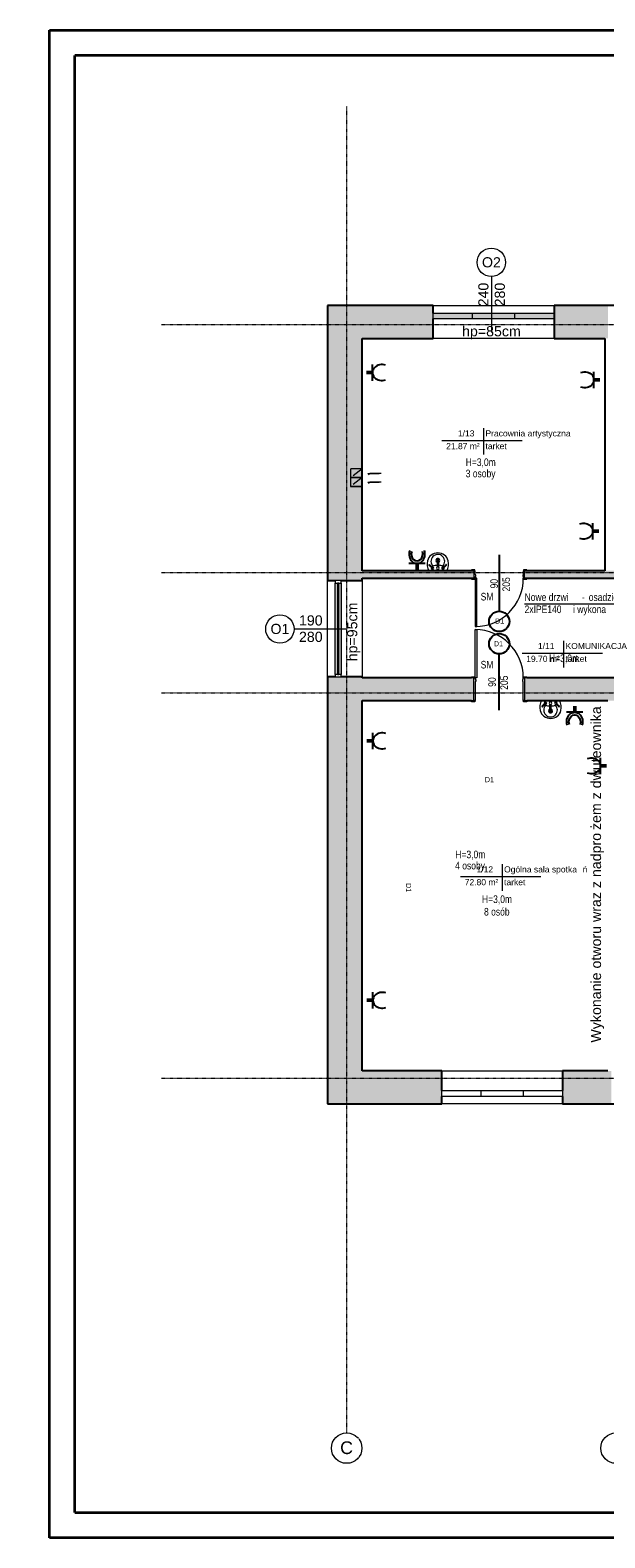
# Model space of a CAD drawing. Header units: centimetres. Extents: x 14504 to 44111, y -18976 to -7683.
# Tile 68 of 141: x 29186 to 30318, y -18976 to -16006. Entities that reach past the tile are written whole.
import ezdxf

# ---------------------------------------------------------------- set-up
doc = ezdxf.new("R2010")
doc.units = ezdxf.units.CM
doc.linetypes.add('Aligning Line 1_8_', pattern=[0.635, 0.3175, -0.3175])
doc.linetypes.add('Linia siatki', pattern=[0.9925, 0.47, -0.2175, 0.0875, -0.2175])
for name, color, linetype, lineweight in [('_gruba', 90, 'Continuous', 35), ('A-AREA-IDEN', 4, 'Continuous', 9), ('A-DETL', 6, 'Continuous', 9), ('A-DETL-MEDM', 33, 'Continuous', 25), ('A-DETL-THIN', 151, 'Continuous', 9), ('A-DOOR', 31, 'Continuous', 9), ('A-DOOR-FRAM', 31, 'Continuous', 18), ('A-GLAZ', 151, 'Continuous', 9), ('A-WALL', 4, 'Continuous', 9), ('A-WALL-PATT', 111, 'Continuous', 25), ('G-ANNO-TEXT', 8, 'Continuous', 9), ('G-ANNO-TTLB', 6, 'Continuous', 9), ('IE inst', 1, 'Continuous', 50), ('P-SANR-FIXT', 6, 'Continuous', 9), ('S-GRID', 8, 'Continuous', 9), ('S-GRID-IDEN', 8, 'Continuous', 9)]:
    doc.layers.add(name, color=color, linetype=linetype, lineweight=lineweight)
doc.styles.add('Arial', font='arial.ttf', dxfattribs={"height": 23.8125})
doc.styles.add('Arial_1', font='arial.ttf', dxfattribs={"height": 12})
doc.styles.add('Arial_2', font='arial.ttf', dxfattribs={"height": 18})
doc.styles.add('Arial_3', font='arial.ttf', dxfattribs={"width": 0.8, "height": 18})
doc.styles.add('Arial_5', font='arial.ttf', dxfattribs={"height": 15})
doc.styles.add('Arial_B', font='arialbd.ttf', dxfattribs={"height": 3})
doc.styles.add('Arial_B_1', font='arialbd.ttf', dxfattribs={"width": 0.95, "height": 2.4})

# ---------------------------------------------------------------- blocks, each defined once
blk = doc.blocks.new('wewnetrzne dwupanelowe - 900 x 2100mm-456959-4_Poziom piętra')
at = {"layer": 'A-DOOR'}
for p, q in [((-54.635, 24.8175), (-48.135, 24.8175)), ((-54.635, 22.8175), (-54.635, 24.8175)), ((-48.135, 22.8175), (-54.635, 22.8175)), ((-48.135, 24.8175), (-48.135, 22.8175)), ((48.135, 24.8175), (54.635, 24.8175)), ((48.135, 22.8175), (48.135, 24.8175)), ((54.635, 22.8175), (48.135, 22.8175)), ((54.635, 24.8175), (54.635, 22.8175)), ((-54.635, -22.1825), (-48.135, -22.1825)), ((-54.635, -24.1825), (-54.635, -22.1825)), ((-48.135, -24.1825), (-54.635, -24.1825)), ((-48.135, -22.1825), (-48.135, -24.1825)), ((48.135, -22.1825), (54.635, -22.1825)), ((48.135, -24.1825), (48.135, -22.1825)), ((54.635, -24.1825), (48.135, -24.1825)), ((54.635, -22.1825), (54.635, -24.1825))]:
    blk.add_line(p, q, dxfattribs=at)
at = {"layer": 'A-DOOR', "lineweight": 18}
for p, q in [((44, -22.1825), (47.5, -22.1825)), ((44, -117.1825), (44, -22.1825)), ((47.5, -22.1825), (47.5, -117.1825)), ((47.5, -117.1825), (44, -117.1825))]:
    blk.add_line(p, q, dxfattribs=at)
at = {"layer": 'A-DOOR'}
blk.add_arc((47.5, -22.1825), 95, 180, 270, dxfattribs=at)
at = {"layer": 'A-DOOR-FRAM'}
for p, q in [((-50, 22.8175), (-47.5, 22.8175)), ((-50, -22.1825), (-50, 22.8175)), ((-47.5, 22.8175), (-47.5, -15.19)), ((47.5, 22.8175), (50, 22.8175)), ((47.5, -15.19), (47.5, 22.8175)), ((50, 22.8175), (50, -22.1825)), ((-47.5, -22.1825), (-50, -22.1825)), ((-47.5, -15.19), (-46.23, -15.19)), ((-47.5, -18.6825), (-47.5, -22.1825)), ((-46.23, -18.6825), (-47.5, -18.6825)), ((-46.23, -15.19), (-46.23, -18.6825)), ((46.23, -15.19), (47.5, -15.19)), ((46.23, -18.6825), (46.23, -15.19)), ((47.5, -18.6825), (46.23, -18.6825)), ((47.5, -22.1825), (47.5, -18.6825)), ((50, -22.1825), (47.5, -22.1825))]:
    blk.add_line(p, q, dxfattribs=at)
blk = doc.blocks.new('wewnetrzne dwupanelowe - 900 x 2100mm-479385-4_Poziom piętra')
at = {"layer": 'A-DOOR', "lineweight": 18}
for p, q in [((47.5, 102.1825), (44, 102.1825)), ((44, 102.1825), (44, 7.1825)), ((47.5, 7.1825), (47.5, 102.1825)), ((44, 7.1825), (47.5, 7.1825))]:
    blk.add_line(p, q, dxfattribs=at)
at = {"layer": 'A-DOOR'}
for p, q in [((-48.135, 9.1825), (-54.635, 9.1825)), ((-54.635, 9.1825), (-54.635, 7.1825)), ((-54.635, 7.1825), (-48.135, 7.1825)), ((-48.135, 7.1825), (-48.135, 9.1825)), ((54.635, 9.1825), (48.135, 9.1825)), ((48.135, 9.1825), (48.135, 7.1825)), ((48.135, 7.1825), (54.635, 7.1825)), ((54.635, 7.1825), (54.635, 9.1825)), ((-48.135, -7.8175), (-54.635, -7.8175)), ((-54.635, -7.8175), (-54.635, -9.8175)), ((-54.635, -9.8175), (-48.135, -9.8175)), ((-48.135, -9.8175), (-48.135, -7.8175)), ((54.635, -7.8175), (48.135, -7.8175)), ((48.135, -7.8175), (48.135, -9.8175)), ((48.135, -9.8175), (54.635, -9.8175)), ((54.635, -9.8175), (54.635, -7.8175))]:
    blk.add_line(p, q, dxfattribs=at)
blk.add_arc((47.5, 7.1825), 95, 90, 180, dxfattribs=at)
at = {"layer": 'A-DOOR-FRAM'}
for p, q in [((-47.5, 7.1825), (-50, 7.1825)), ((-50, 7.1825), (-50, -7.8175)), ((-47.5, 3.6825), (-47.5, 7.1825)), ((-46.23, 3.6825), (-47.5, 3.6825)), ((-47.5, -7.8175), (-47.5, 0.19)), ((-47.5, 0.19), (-46.23, 0.19)), ((-46.23, 0.19), (-46.23, 3.6825)), ((47.5, 3.6825), (46.23, 3.6825)), ((46.23, 3.6825), (46.23, 0.19)), ((46.23, 0.19), (47.5, 0.19)), ((47.5, 7.1825), (47.5, 3.6825)), ((50, 7.1825), (47.5, 7.1825)), ((47.5, 0.19), (47.5, -7.8175)), ((50, -7.8175), (50, 7.1825)), ((-50, -7.8175), (-47.5, -7.8175)), ((47.5, -7.8175), (50, -7.8175))]:
    blk.add_line(p, q, dxfattribs=at)
blk = doc.blocks.new('Aluminum_1 szybowe - Okno 190_265 p_0-772044-4_Poziom piętra')
at = {"layer": 'A-GLAZ'}
h = blk.add_hatch(color=256, dxfattribs=at)
h.paths.add_polyline_path([(-132.1, 17.2), (47.8, 17.2), (47.8, 21.7), (-132.1, 21.7)])
h.paths.add_polyline_path([(-132.1, 10.2), (47.8, 10.2), (47.8, 14.7), (-132.1, 14.7)])
at = {"layer": 'A-GLAZ', "lineweight": 18}
for p, q in [((-132.1, 21.7), (-137.2, 21.7)), ((-137.2, 21.7), (-137.2, 10.2)), ((-137.2, 10.2), (-132.1, 10.2)), ((-132.1, 10.2), (-132.1, 21.7)), ((47.8, 17.2), (-132.1, 17.2)), ((-132.1, 17.2), (-132.1, 14.7)), ((-132.1, 14.7), (47.8, 14.7)), ((52.8, 21.7), (47.8, 21.7)), ((47.8, 21.7), (47.8, 10.2)), ((47.8, 14.7), (47.8, 17.2)), ((47.8, 10.2), (52.8, 10.2)), ((52.8, 10.2), (52.8, 21.7))]:
    blk.add_line(p, q, dxfattribs=at)
at = {"layer": 'A-GLAZ'}
for p, q in [((-132.1, 21.7), (47.8, 21.7)), ((47.8, 10.2), (-132.1, 10.2))]:
    blk.add_line(p, q, dxfattribs=at)
blk = doc.blocks.new('Aluminum_2 szybowe - 160x140-603551-4_Poziom piętra')
at = {"layer": 'A-GLAZ'}
for p, q in [((-137.2, 20.2), (22.8, 20.2)), ((-137.2, 8.7), (-137.2, 20.2)), ((22.8, 8.7), (-137.2, 8.7)), ((22.8, 20.2), (22.8, 8.7))]:
    blk.add_line(p, q, dxfattribs=at)
blk = doc.blocks.new('Aluminum_2 szybowe - 160x140 wymiana-631342-4_Poziom piętra')
at = {"layer": 'A-GLAZ', "lineweight": 18}
for p, q in [((22.8, 20.2), (22.3, 20.2)), ((22.3, 8.7), (22.8, 8.7))]:
    blk.add_line(p, q, dxfattribs=at)
blk = doc.blocks.new('Aluminum_2 szybowe - 160x140 wymiana-V4-4_Poziom piętra')
at = {"layer": 'A-GLAZ'}
blk.add_hatch(color=256, dxfattribs=at).paths.add_polyline_path([(22.8, 8.7), (22.8, 20.2), (-137.2, 20.2), (-137.2, 8.7), (-31.6, 8.7)])
for p, q in [((-137.2, 20.2), (22.8, 20.2)), ((-137.2, 8.7), (-137.2, 20.2)), ((22.8, 8.7), (-137.2, 8.7)), ((22.8, 20.2), (22.8, 8.7))]:
    blk.add_line(p, q, dxfattribs=at)
blk = doc.blocks.new('Lavabo mural - 05 - 440mm x 350mm-V6-4_Poziom piętra')
at = {"layer": 'P-SANR-FIXT'}
for p, q in [((-17.2, -11), (-11.7, -5.6)), ((-16.1, -12.1), (-10.7, -6.7)), ((-1.5, -21.5), (-1.5, -7.1)), ((1.5, -21.5), (1.5, -7.1)), ((16.4, -12.1), (11, -6.7)), ((17.5, -11), (12, -5.6))]:
    blk.add_line(p, q, dxfattribs=at)
for centre, radius, start, end in [((5.3, -13.1), 26.4, 150.3649, 193.6351), ((-5.3, -13.1), 26.4, 346.3649, 29.6351), ((-0.6, -14.5), 20.4, 193.6351, 271.6558), ((0, -18.4), 13.5, 135.4629, 45.0556), ((-10.1, -5.1), 2.5, 0, 180), ((-10.1, -5.1), 2.5, 180, 207.0533), ((-10.1, -5.1), 1.7, 360, 180), ((-10.1, -5.1), 1.7, 180, 198.0596), ((-10.1, -5.1), 1.7, 198.0596, 360), ((-10.1, -5.1), 2.5, 242.9467, 0), ((-0.2, 16), 26.7, 249.1986, 267.1093), ((0, -20.4), 3.86, 112.8828, 180), ((0, -20.4), 3.86, 180, 360), ((0, -5.1), 2.5, 0, 180), ((0, -5.1), 2.5, 180, 0), ((0, -20.4), 2.35, 129.6826, 180), ((0, -20.4), 2.35, 180, 360), ((0.6, -14.5), 20.4, 268.3442, 346.3649), ((-0.2, 16), 26.7, 273.5606, 291.3199), ((0, -20.4), 3.86, 360, 67.1178), ((0, -20.4), 2.35, 360, 50.3185), ((10.4, -5.1), 2.5, 360, 180), ((10.4, -5.1), 2.5, 180, 297.0533), ((10.4, -5.1), 1.7, 0, 180), ((10.4, -5.1), 1.7, 180, 0), ((10.4, -5.1), 2.5, 332.9467, 360)]:
    blk.add_arc(centre, radius, start, end, dxfattribs=at)
for centre, major_axis, ratio, start_param, end_param in [((-16.6, -11.6), (-0.545, 0.545), 0.274309, 0, 3.141593), ((0, -21.5), (-1.5, 0), 0.428525, 0, 3.141593), ((17, -11.6), (0.545, 0.545), 0.274309, 3.141593, 6.283185)]:
    blk.add_ellipse(centre, major_axis=major_axis, ratio=ratio, start_param=start_param, end_param=end_param, dxfattribs=at)
blk = doc.blocks.new('Siatka - M_Symbol siatki - okrąg-11506-4_Poziom piętra')
at = {"layer": 'S-GRID-IDEN'}
blk.add_circle((0, 0), 0.3, dxfattribs=at)
blk = doc.blocks.new('Etyk_pom_1_mala - Etyk_pom_1_mala-219433-4_Poziom piętra')
at = {"layer": 'A-AREA-IDEN'}
for p, q in [((-0.096, 0.144), (-0.096, -0.378)), ((-0.915, -0.101), (0.666, -0.101))]:
    blk.add_line(p, q, dxfattribs=at)
blk = doc.blocks.new('2')
at = {"layer": 'IE inst', "linetype": 'Continuous', "lineweight": -3}
blk.add_line((230327, 30060), (230327, 30382), dxfattribs=at)
at = {"layer": 'IE inst'}
blk.add_line((230327, 30222), (230445, 30222), dxfattribs=at)
at = {"layer": 'IE inst', "linetype": 'Continuous', "lineweight": -3, "extrusion": (0, 0, -1)}
for centre, major_axis in [((230143, 30223), (185, 0)), ((230140, 30222), (134, 0))]:
    blk.add_ellipse(centre, major_axis=major_axis, ratio=0.845477, start_param=4.316789, end_param=8.249581, dxfattribs=at)

msp = doc.modelspace()

# ---------------------------------------------------------------- hatches: boundary and pattern name
at = {"layer": 'A-WALL-PATT', "lineweight": 9, "transparency": 33554610}
h = msp.add_hatch(color=256, dxfattribs=at)
h.paths.add_polyline_path([(29771.6, -18121.4), (29839.6, -18121.4), (29839.6, -17280.2), (29771.6, -17280.2), (29771.6, -17453.1)])
h.paths.add_polyline_path([(29771.6, -17090.2), (29839.6, -17090.2), (29839.6, -16548.4), (29771.6, -16548.4), (29771.6, -16815.1)])
h = msp.add_hatch(color=256, dxfattribs=at)
h.paths.add_polyline_path([(30317.6, -16613.4), (30323.6, -16613.4), (30323.6, -16548.4), (30217.6, -16548.4), (30217.6, -16613.4)])
h.paths.add_polyline_path([(29839.6, -16613.4), (29979.6, -16613.4), (29979.6, -16548.4), (29839.6, -16548.4), (29839.6, -16574.8)])
h = msp.add_hatch(color=256, dxfattribs=at)
h.paths.add_polyline_path([(30680, -17085.9), (30684.6, -17085.9), (30684.6, -17070.9), (30578.1, -17070.9), (30578.1, -17085.9), (30582.8, -17085.9)])
h.paths.add_polyline_path([(30844.6, -17085.9), (30844.6, -17070.9), (30784.6, -17070.9), (30784.6, -17085.9), (30789.3, -17085.9)])
h.paths.add_polyline_path([(30409.6, -17085.9), (30473.1, -17085.9), (30473.1, -17070.9), (30159.6, -17070.9), (30159.6, -17085.9), (30247.4, -17085.9)])
h.paths.add_polyline_path([(30055, -17085.9), (30059.6, -17085.9), (30059.6, -17070.9), (29839.6, -17070.9), (29839.6, -17085.9)])
h = msp.add_hatch(color=256, dxfattribs=at)
h.paths.add_polyline_path([(30734.1, -17326.9), (30844.6, -17326.9), (30844.6, -17281.9), (30634.6, -17281.9), (30634.6, -17326.9), (30639.3, -17326.9)])
h.paths.add_polyline_path([(30534.6, -17326.9), (30534.6, -17281.9), (30159.6, -17281.9), (30159.6, -17326.9), (30530, -17326.9)])
h.paths.add_polyline_path([(29839.6, -17326.9), (30059.6, -17326.9), (30059.6, -17281.9), (29839.6, -17281.9), (29839.6, -17288.9)])
h = msp.add_hatch(color=256, dxfattribs=at)
h.paths.add_polyline_path([(30330.6, -18121.4), (30330.6, -18056.4), (30234.1, -18056.4), (30234.1, -18121.4)])
h.paths.add_polyline_path([(29996.6, -18121.4), (29996.6, -18056.4), (29839.6, -18056.4), (29839.6, -18121.4)])

# ---------------------------------------------------------------- linework, layer by layer
at = {"layer": '_gruba', "ltscale": 10}
for p, q in [((29224, -18976.1), (29224, -16006.1)), ((29274, -18926.1), (29274, -16056.1))]:
    msp.add_line(p, q, dxfattribs=at)
at = {"layer": 'A-DETL', "linetype": 'Aligning Line 1_8_', "ltscale": 70}
for p, q in [((29839.6, -16870.4), (29816.6, -16870.4)), ((29816.6, -16870.4), (29816.6, -16887.6)), ((29839.6, -16870.4), (29816.6, -16887.6)), ((29816.6, -16887.6), (29839.6, -16887.6)), ((29839.6, -16887.6), (29816.6, -16887.6)), ((29839.6, -16887.6), (29816.6, -16887.6)), ((29816.6, -16887.6), (29816.6, -16904.8)), ((29839.6, -16887.6), (29816.6, -16904.8)), ((29839.6, -16887.6), (29839.6, -16870.4)), ((29839.6, -16904.8), (29839.6, -16887.6)), ((29850.8, -16879.2), (29876.8, -16879.2)), ((29876.8, -16879.2), (29850.8, -16879.2)), ((29850.8, -16879.2), (29853.7, -16882)), ((29850.8, -16896.4), (29876.8, -16896.4)), ((29876.8, -16896.4), (29850.8, -16896.4)), ((29850.8, -16896.4), (29853.7, -16899.3)), ((29816.6, -16904.8), (29839.6, -16904.8)), ((29839.6, -16904.8), (29816.6, -16904.8))]:
    msp.add_line(p, q, dxfattribs=at)
at = {"layer": 'A-DETL-MEDM'}
for p, q in [((30109.6, -17039.8), (30109.6, -17150.8)), ((30109.6, -17345.8), (30109.6, -17234.8))]:
    msp.add_line(p, q, dxfattribs=at)
for centre in [(30109.6, -17170.8), (30109.6, -17214.8)]:
    msp.add_circle(centre, 20, dxfattribs=at)
at = {"layer": 'A-DETL-THIN'}
for p, q in [((30094.1, -16491.5), (30094.1, -16601.5)), ((30159.6, -17135.9), (30475.6, -17135.9)), ((29809.1, -17185.8), (29705.6, -17185.8))]:
    msp.add_line(p, q, dxfattribs=at)
for centre in [(30094.1, -16463.5), (29677.6, -17185.8)]:
    msp.add_circle(centre, 28, dxfattribs=at)
at = {"layer": 'A-WALL', "lineweight": 25}
for p, q in [((29771.6, -16548.4), (29771.6, -17090.2)), ((29979.6, -16548.4), (29771.6, -16548.4)), ((29979.6, -16563.4), (29979.6, -16548.4)), ((30409.6, -16548.4), (30217.6, -16548.4)), ((30217.6, -16548.4), (30217.6, -16613.4)), ((29979.6, -16613.4), (29979.6, -16574.8)), ((29839.6, -17070.9), (29839.6, -16613.4)), ((29839.6, -16613.4), (29979.6, -16613.4)), ((30217.6, -16613.4), (30317.6, -16613.4)), ((30317.6, -16613.4), (30317.6, -17070.9)), ((30055, -17070.9), (29839.6, -17070.9)), ((30317.6, -17070.9), (30164.3, -17070.9)), ((29771.6, -17090.2), (29786.6, -17090.2)), ((29798.1, -17090.2), (29839.6, -17090.2)), ((29839.6, -17090.2), (29839.6, -17085.9)), ((29839.6, -17085.9), (30055, -17085.9)), ((30164.3, -17085.9), (30468.5, -17085.9)), ((29771.6, -17280.2), (29771.6, -18121.4)), ((29786.6, -17280.2), (29771.6, -17280.2)), ((29839.6, -17280.2), (29798.1, -17280.2)), ((29839.6, -17281.9), (29839.6, -17280.2)), ((30055, -17281.9), (29839.6, -17281.9)), ((30530, -17281.9), (30164.3, -17281.9)), ((29839.6, -18056.4), (29839.6, -17326.9)), ((29839.6, -17326.9), (30055, -17326.9)), ((30164.3, -17326.9), (30323.6, -17326.9)), ((29996.6, -18056.4), (29839.6, -18056.4)), ((29996.6, -18095), (29996.6, -18056.4)), ((30323.6, -18056.4), (30234.1, -18056.4)), ((30234.1, -18056.4), (30234.1, -18095)), ((29996.6, -18121.4), (29996.6, -18106.4)), ((30234.1, -18106.4), (30234.1, -18121.4)), ((29771.6, -18121.4), (29996.6, -18121.4)), ((30234.1, -18121.4), (30409.6, -18121.4))]:
    msp.add_line(p, q, dxfattribs=at)
at = {"layer": 'A-WALL'}
for p, q in [((29979.6, -16548.4), (30217.6, -16548.4)), ((30217.6, -16613.4), (29979.6, -16613.4)), ((29771.6, -17280.2), (29771.6, -17090.2)), ((29839.6, -17090.2), (29839.6, -17280.2)), ((29996.6, -18056.4), (30234.1, -18056.4)), ((30234.1, -18121.4), (29996.6, -18121.4))]:
    msp.add_line(p, q, dxfattribs=at)
at = {"layer": 'IE inst'}
for p, q in [((29860.2, -16680.7), (29848.4, -16680.7)), ((30296.2, -16695), (30308, -16695)), ((30293.9, -16993.1), (30305.7, -16993.1)), ((29860.8, -17406.2), (29849.1, -17406.2)), ((30309.4, -17455.4), (30321.1, -17455.4)), ((29860.8, -17917.2), (29849.1, -17917.2))]:
    msp.add_line(p, q, dxfattribs=at)
at = {"layer": 'IE inst', "linetype": 'Continuous', "lineweight": -3}
for p, q in [((29860.2, -16696.9), (29860.2, -16664.7)), ((30296.2, -16711.2), (30296.2, -16679)), ((30293.9, -17009.4), (30293.9, -16977.1)), ((29860.9, -17422.4), (29860.9, -17390.2)), ((30309.3, -17471.6), (30309.3, -17439.4)), ((29860.9, -17933.4), (29860.9, -17901.2))]:
    msp.add_line(p, q, dxfattribs=at)
for centre in [(29878.6, -16680.6), (29879.3, -17406.1), (29879.3, -17917.1)]:
    msp.add_ellipse(centre, major_axis=(-18.5, 0), ratio=0.845477, start_param=4.316789, end_param=8.249581, dxfattribs=at)
at = {"layer": 'IE inst', "linetype": 'Continuous', "lineweight": -3, "extrusion": (0, 0, -1)}
for centre in [(30277.8, -16694.9), (30275.5, -16993), (30290.9, -17455.3)]:
    msp.add_ellipse(centre, major_axis=(18.5, 0), ratio=0.845477, start_param=4.316789, end_param=8.249581, dxfattribs=at)
at = {"layer": 'S-GRID', "linetype": 'Linia siatki'}
for p, q in [((29444.3, -16585.9), (32937.2, -16585.9)), ((29444.3, -17074.4), (32937.2, -17074.4)), ((29444.3, -17311.4), (32937.2, -17311.4)), ((29444.3, -18070.6), (32937.2, -18070.6))]:
    msp.add_line(p, q, dxfattribs=at)

# ---------------------------------------------------------------- block references
at = {"layer": 'A-AREA-IDEN', "xscale": 99.99999999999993, "yscale": 99.99999999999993, "zscale": 99.99999999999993}
for p in [(30088.4, -16804.5), (30246.1, -17223.5), (30125.1, -17663.5)]:
    msp.add_blockref('Etyk_pom_1_mala - Etyk_pom_1_mala-219433-4_Poziom piętra', p, dxfattribs=at)
at = {"layer": 'A-DOOR', "rotation": 180}
for name, p in [('wewnetrzne dwupanelowe - 900 x 2100mm-479385-4_Poziom piętra', (30109.6, -17078.7)), ('wewnetrzne dwupanelowe - 900 x 2100mm-456959-4_Poziom piętra', (30109.6, -17304.1))]:
    msp.add_blockref(name, p, dxfattribs=at)
at = {"layer": 'A-GLAZ'}
for name, p in [('Aluminum_2 szybowe - 160x140 wymiana-V4-4_Poziom piętra', (30116.8, -16583.5)), ('Aluminum_2 szybowe - 160x140 wymiana-V4-4_Poziom piętra', (30194.3, -16583.5)), ('Aluminum_2 szybowe - 160x140 wymiana-631342-4_Poziom piętra', (30194.8, -16583.5))]:
    msp.add_blockref(name, p, dxfattribs=at)
for name, p, rotation in [('Aluminum_1 szybowe - Okno 190_265 p_0-772044-4_Poziom piętra', (29808.3, -17143.1), 89.99999999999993), ('Aluminum_2 szybowe - 160x140-603551-4_Poziom piętra', (30019.5, -18086.2), 180), ('Aluminum_2 szybowe - 160x140-603551-4_Poziom piętra', (30096.9, -18086.2), 180)]:
    msp.add_blockref(name, p, dxfattribs=dict(at, rotation=rotation))
at = {"layer": 'IE inst', "yscale": 0.09999999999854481, "zscale": 0.1, "rotation": 90}
for p, xscale in [((32970, 5975.9), -0.1000000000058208), ((33280.5, -40382.5), 0.1000000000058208)]:
    msp.add_blockref('2', p, dxfattribs=dict(at, xscale=xscale))
at = {"layer": 'P-SANR-FIXT', "rotation": 180}
msp.add_blockref('Lavabo mural - 05 - 440mm x 350mm-V6-4_Poziom piętra', (29988.7, -17070.9), dxfattribs=at)
at = {"layer": 'P-SANR-FIXT'}
msp.add_blockref('Lavabo mural - 05 - 440mm x 350mm-V6-4_Poziom piętra', (30210.7, -17326.9), dxfattribs=at)
at = {"layer": 'S-GRID-IDEN', "xscale": 99.99999999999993, "yscale": 99.99999999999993, "zscale": 99.99999999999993, "rotation": 180}
for p in [(29809.1, -18799.3), (30339.6, -18799.3)]:
    msp.add_blockref('Siatka - M_Symbol siatki - okrąg-11506-4_Poziom piętra', p, dxfattribs=at)

# ---------------------------------------------------------------- texts
at = {"layer": 'A-AREA-IDEN', "char_height": 12, "attachment_point": 1, "style": 'Arial_1'}
for s, insert, width in [('1/13', (30028.2, -16794.4), 42.489), ('Pracownia artystyczna', (30082.5, -16794.4), 218.059), ('21.87 m²', (30005.1, -16819.5), 85.781), ('tarket', (30082.5, -16819.5), 55.316), ('1/11', (30185.9, -17213.3), 42.489), ('KOMUNIKACJA', (30240.2, -17213.3), 156.329), ('19.70 m²', (30162.8, -17238.5), 85.781), ('tarket', (30240.2, -17238.5), 55.316), ('1/12', (30064.9, -17653.3), 42.489), ('Ogólna sala spotka', (30119.2, -17653.3), 187.595), ('\\fArial|b0|i0|c238|p34|;ń', (30273.9, -17653.3), 12.025), ('72.80 m²', (30041.7, -17678.5), 85.781), ('tarket', (30119.2, -17678.5), 55.316)]:
    msp.add_mtext(s, dxfattribs=dict(at, insert=insert, width=width))
at = {"layer": 'G-ANNO-TEXT', "attachment_point": 1}
for s, insert, char_height, width, style in [('O2', (30075.6, -16453.4), 20, 45.696, 'Arial_5'), ('hp=85cm', (30036.4, -16589.2), 20, 143.502, 'Arial_5'), ('H=3,0m', (30043.6, -16849.7), 15, 91.392, 'Arial_3'), ('3 osoby', (30043.6, -16871.9), 15, 87.384, 'Arial_3'), ('SM', (30073.1, -17114.5), 15, 38.481, 'Arial_3'), ('Nowe drzwi', (30159.6, -17115.6), 15, 129.873, 'Arial_3'), ('- ', (30272.7, -17115.6), 15, 16.034, 'Arial_3'), ('osadzić nadproże ', (30285.9, -17115.6), 15, 197.215, 'Arial_3'), ('190', (29715.2, -17158.8), 20, 57.721, 'Arial_5'), ('D1', (30101.6, -17165.1), 10, 21.646, 'Arial_2'), ('2xIPE140', (30159.6, -17139.4), 15, 109.831, 'Arial_3'), (' i wykona', (30250.2, -17139.4), 15, 105.021, 'Arial_3'), ('O1', (29659.1, -17175.6), 20, 45.696, 'Arial_5'), ('280', (29715.2, -17191.2), 20, 57.721, 'Arial_5'), ('D1', (30099.2, -17209.7), 10, 21.646, 'Arial_2'), ('SM', (30073.1, -17248.5), 15, 38.481, 'Arial_3'), ('H=3,0m', (30207.7, -17235.9), 15, 91.392, 'Arial_3'), ('D1', (30081.4, -17477.5), 10, 21.646, 'Arial_2'), ('H=3,0m', (30023.1, -17622.4), 15, 91.392, 'Arial_3'), ('4 osoby', (30022.8, -17644.4), 15, 87.384, 'Arial_3'), ('H=3,0m', (30075.7, -17710.5), 15, 91.392, 'Arial_3'), ('8 osób', (30079.7, -17735.2), 15, 75.359, 'Arial_3')]:
    msp.add_mtext(s, dxfattribs=dict(at, insert=insert, char_height=char_height, width=width, style=style))
for s, insert, char_height, width, rotation, style in [('240', (30068.4, -16550.2), 20, 57.721, 90, 'Arial_5'), ('280', (30100.8, -16550.2), 20, 57.721, 90, 'Arial_5'), ('90', (30092.1, -17105.8), 15, 28.861, 90, 'Arial_3'), ('205', (30115.9, -17111.8), 15, 43.291, 90, 'Arial_3'), ('hp=95cm', (29810, -17249.4), 20, 143.502, 90, 'Arial_5'), ('90', (30088, -17299.6), 15, 28.861, 90, 'Arial_3'), ('205', (30111.8, -17305.6), 15, 43.291, 90, 'Arial_3'), ('żem z dwuteownika', (30290.2, -17581.8), 20, 298.228, 90, 'Arial_5'), ('Wykonanie otworu wraz z nadpro', (30290.2, -18000.5), 20, 507.468, 90, 'Arial_5'), ('D1', (29936.1, -17686.2), 10, 21.646, 270.477, 'Arial_2')]:
    msp.add_mtext(s, dxfattribs=dict(at, insert=insert, char_height=char_height, width=width, rotation=rotation, style=style))
at = {"layer": 'G-ANNO-TTLB', "attachment_point": 1}
for s, insert, char_height, width, style in [('\\A1;\\pi153.657;Przebudowa pomieszczeń w budynku \\P\\pi37.4677;Środowiskowego Domu Samopomocy typu C wraz \\P\\pi70.0917;z\\~budową szybu windowego i montażem windy \\P\\pi24.2675;wewnątrz budynku przy ul. Pietraszki 15 w Kielcach.', (27130.8, -17841.3), 28, 966.852, 'Arial_B_1'), ('\\pi133.33;FUNDACJA GRAMY Z TOBĄ', (27183.9, -18113.6), 30, 829.17, 'Arial_B')]:
    msp.add_mtext(s, dxfattribs=dict(at, insert=insert, char_height=char_height, width=width, style=style))

# ---------------------------------------------------------------- next in the draw order: texts
at = {"layer": 'S-GRID-IDEN', "insert": (29796.3, -18786), "char_height": 25, "width": 30.464, "attachment_point": 1, "style": 'Arial', "bg_fill": 3, "box_fill_scale": 1.25, "bg_fill_color": 256, "bg_fill_true_color": 13158600, "bg_fill_transparency": 0}
msp.add_mtext('\\fArial|b0|i0|c238|p34|;C', dxfattribs=at)

# ---------------------------------------------------------------- next in the draw order: linework, layer by layer
at = {"layer": '_gruba'}
for points in [[(29224, -16006.1), (35324, -16006.1), (35324, -18976.1), (29224, -18976.1)], [(29274, -18926.1), (35274, -18926.1), (35274, -16056.1), (29274, -16056.1)]]:
    msp.add_lwpolyline(points, dxfattribs=at)
at = {"layer": 'S-GRID', "linetype": 'Linia siatki'}
msp.add_line((29809.1, -16156.8), (29809.1, -18769.3), dxfattribs=at)

doc.saveas('drawing.dxf')
